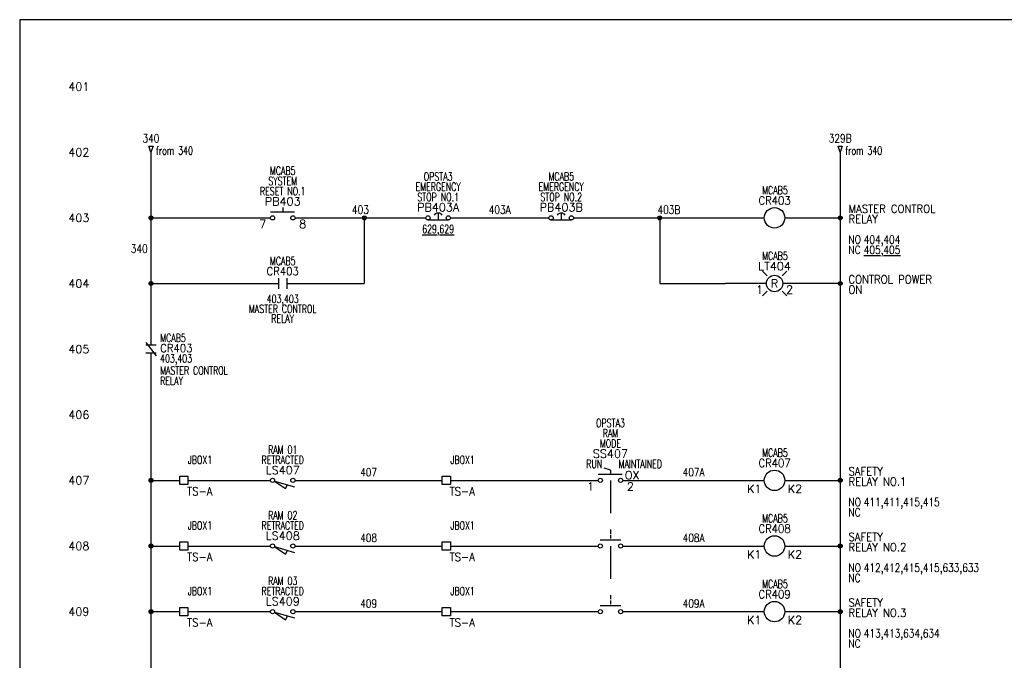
# Model space of a CAD drawing. Header units: inches. Extents: x 0 to 30, y 0 to 19.
# Tile 2 of 3: x 0 to 15, y 9.3 to 19. Entities that reach past the tile are written whole.
import ezdxf
from ezdxf.enums import TextEntityAlignment as Align

# ---------------------------------------------------------------- set-up
doc = ezdxf.new("R2010")
doc.units = ezdxf.units.IN
doc.header["$MEASUREMENT"] = 0
doc.linetypes.add('DASHED', pattern=[0.75, 0.5, -0.25])
for name, color, linetype in [('BLK_14AWG', 252, 'Continuous'), ('DESC', 1, 'Continuous'), ('DESCCHILD', 7, 'Continuous'), ('LINK', 8, 'DASHED'), ('LOC', 140, 'Continuous'), ('MISC', 30, 'Continuous'), ('POS', 7, 'Continuous'), ('RED_18AWG', 1, 'Continuous'), ('SYMS', 7, 'Continuous'), ('TAGS', 30, 'Continuous'), ('TERMS', 6, 'Continuous'), ('WHT_16AWG', 7, 'Continuous'), ('WIRENO', 3, 'Continuous'), ('WIREREF_DEST', 62, 'Continuous'), ('XREF', 7, 'Continuous'), ('XREFCHILD', 7, 'Continuous')]:
    doc.layers.add(name, color=color, linetype=linetype)
doc.layers.add('Viewports', color=3, linetype='Continuous', plot=False)
doc.styles.add('WD', font='romans.shx')

# ---------------------------------------------------------------- blocks, each defined once
blk = doc.blocks.new('WD_MLRH')
at = {"style": 'WD'}
blk.add_attdef('RUNGFIRST', text='', height=0.125, dxfattribs=at).set_placement((-0.25, 0), align=Align.MIDDLE_RIGHT)
at = {"style": 'WD', "flags": 1}
for tag, p in [('RUNGHORV', (-0.25, -0.127)), ('RUNGINC', (-0.25, -0.163)), ('WIREMODE', (-0.25, -0.281)), ('RUNGDIST', (-0.25, -0.2)), ('RUNGCNT', (-0.25, -0.237)), ('WIREFMT', (-0.25, -0.321)), ('WIRE-START', (-0.25, -0.356)), ('WIRE-GSUF', (-0.25, -0.396)), ('PH3SPACE', (-0.25, -0.437))]:
    blk.add_attdef(tag, text='', height=0.025, dxfattribs=at).set_placement(p, align=Align.RIGHT)
blk = doc.blocks.new('WDDOT')
for radius in [0.03, 0.0187, 0.00929]:
    blk.add_circle((0, 0), radius)
blk = doc.blocks.new('HSS112')
for p, q in [((0, 0.156), (-0.094, 0.188)), ((0, 0.156), (0, 0.094)), ((-0.185, 0.094), (0.18, 0.094))]:
    blk.add_line(p, q)
for centre in [(-0.155, 0), (0.155, 0)]:
    blk.add_circle(centre, 0.0322)
at = {"style": 'WD', "width": 0.7}
for tag, p in [('INST', (0, 0.982)), ('LOC', (0, 0.812)), ('DESC1', (0, 0.656)), ('DESC2', (0, 0.5)), ('XREF', (0, -0.219))]:
    blk.add_attdef(tag, text='', height=0.125, dxfattribs=at).set_placement(p, align=Align.CENTER)
at = {"style": 'WD'}
blk.add_attdef('TAG1', text='', height=0.125, dxfattribs=at).set_placement((0, 0.344), align=Align.CENTER)
at = {"style": 'WD', "width": 0.7}
blk.add_attdef('POS1', text='', height=0.125, dxfattribs=at).set_placement((-0.125, 0.188), align=Align.RIGHT)
blk.add_attdef('POS2', (0.125, 0.188), '', height=0.125, dxfattribs=at)
at = {"style": 'WD'}
for tag, p, height in [('X2LINK', (0, 0.219), 0.01), ('X8LINK', (0, 0), 0.01), ('STATE', (0.219, 0.016), 0.125)]:
    blk.add_attdef(tag, p, '', height=height, dxfattribs=at)
for tag, p, height, flags in [('FAMILY', (0.205, 0.152), 0.01, 9), ('X4TERM01', (-0.188, 0), 0.0125, 1), ('X1TERM02', (0.188, 0), 0.0125, 1), ('CONTACT', (0.205, 0.136), 0.01, 1)]:
    blk.add_attdef(tag, p, '', height=height, dxfattribs=dict(at, flags=flags))
at = {"linetype": 'Continuous', "style": 'WD', "flags": 9}
for tag, p in [('ASSYCODE', (0.25, 0.094)), ('MFG', (0.23, 0.108)), ('CAT', (0.232, 0.121))]:
    blk.add_attdef(tag, text='', height=0.01, dxfattribs=at).set_placement(p, align=Align.CENTER)
at = {"linetype": 'Continuous', "style": 'WD', "flags": 8}
blk.add_attdef('TERM01', text='', height=0.125, dxfattribs=at).set_placement((-0.25, -0.031), align=Align.TOP_RIGHT)
blk.add_attdef('TERM02', text='', height=0.125, dxfattribs=at).set_placement((0.25, -0.031), align=Align.TOP_LEFT)
blk = doc.blocks.new('HLS11')
at = {"linetype": 'Continuous'}
for p, q in [((-0.125, -0.01), (0.041, -0.124)), ((-0.125, -0.01), (0.179, -0.097)), ((0.041, -0.124), (0.073, -0.067))]:
    blk.add_line(p, q, dxfattribs=at)
for centre in [(-0.155, 0), (0.155, 0)]:
    blk.add_circle(centre, 0.0322)
at = {"style": 'WD', "width": 0.7}
for tag, p in [('INST', (0, 0.719)), ('LOC', (0, 0.562)), ('DESC1', (0, 0.406)), ('DESC2', (0, 0.25)), ('XREF', (0, -0.299)), ('WDTAGALT', (0.006, -0.438))]:
    blk.add_attdef(tag, text='', height=0.125, dxfattribs=at).set_placement(p, align=Align.CENTER)
at = {"style": 'WD'}
blk.add_attdef('TAG1', text='', height=0.125, dxfattribs=at).set_placement((0, 0.094), align=Align.CENTER)
for tag, p, height, flags in [('X4TERM01', (-0.188, 0), 0.0125, 1), ('CONTACT', (0.038, 0.02), 0.01, 1), ('FAMILY', (0.038, 0.037), 0.01, 9), ('X1TERM02', (0.188, 0), 0.0125, 1)]:
    blk.add_attdef(tag, p, '', height=height, dxfattribs=dict(at, flags=flags))
for tag, p in [('X2LINK', (0, 0.031)), ('X8LINK', (0, -0.156))]:
    blk.add_attdef(tag, p, '', height=0.01, dxfattribs=at)
at = {"linetype": 'Continuous', "style": 'WD', "flags": 9}
for tag, p in [('CAT', (0.063, -0.007)), ('ASSYCODE', (0.062, -0.047)), ('MFG', (0.063, -0.027))]:
    blk.add_attdef(tag, text='', height=0.01, dxfattribs=at).set_placement(p, align=Align.CENTER)
at = {"linetype": 'Continuous', "style": 'WD', "flags": 8}
blk.add_attdef('TERM01', text='', height=0.125, dxfattribs=at).set_placement((-0.25, -0.031), align=Align.TOP_RIGHT)
blk.add_attdef('TERM02', text='', height=0.125, dxfattribs=at).set_placement((0.25, -0.031), align=Align.TOP_LEFT)
blk = doc.blocks.new('HCR1')
blk.add_circle((0, 0), 0.156)
at = {"style": 'WD'}
for tag, width, p in [('INST', 0.7, (0.006, 0.528)), ('LOC', 0.7, (0.006, 0.359)), ('TAG1', 0.9, (0, 0.202))]:
    blk.add_attdef(tag, text='', height=0.125, dxfattribs=dict(at, width=width)).set_placement(p, align=Align.CENTER)
at = {"style": 'WD', "flags": 9}
blk.add_attdef('FAMILY', text='', height=0.01, dxfattribs=at).set_placement((-0.005, 0.17), align=Align.CENTER)
at = {"linetype": 'Continuous', "style": 'WD', "flags": 1}
for tag, p in [('CAT', (0, 0.159)), ('MFG', (0, 0.14))]:
    blk.add_attdef(tag, text='', height=0.01, dxfattribs=at).set_placement(p, align=Align.MIDDLE)
at = {"style": 'WD'}
for tag, p, width in [('DESC1', (1.126, 0.076), 0.9), ('DESC2', (1.126, -0.081), 0.9), ('DESC3', (1.126, -0.237), 0.9), ('XREFNO', (1.359, -0.393), 0.8), ('XREFNC', (1.359, -0.549), 0.8)]:
    blk.add_attdef(tag, p, '', height=0.125, dxfattribs=dict(at, width=width))
at = {"style": 'WD', "flags": 1}
for tag, p in [('X4TERM01', (-0.156, 0)), ('X1TERM02', (0.156, 0))]:
    blk.add_attdef(tag, p, '', height=0.0125, dxfattribs=at)
at = {"linetype": 'Continuous', "style": 'WD', "flags": 9}
blk.add_attdef('ASSYCODE', text='', height=0.01, dxfattribs=at).set_placement((0, 0.125), align=Align.CENTER)
at = {"linetype": 'Continuous', "style": 'WD'}
blk.add_attdef('TERM01', text='', height=0.125, dxfattribs=at).set_placement((-0.2, -0.066), align=Align.TOP_RIGHT)
blk.add_attdef('TERM02', text='', height=0.125, dxfattribs=at).set_placement((0.2, -0.066), align=Align.TOP_LEFT)
at = {"style": 'WD', "width": 0.8, "flags": 8}
for tag, p in [('NO', (1.126, -0.393)), ('NC', (1.126, -0.549))]:
    blk.add_attdef(tag, p, '', height=0.125, dxfattribs=at)
blk = doc.blocks.new('HA1D2')
blk.add_lwpolyline([(0, 0.094), (0.031, 0.094), (0, 0), (-0.031, 0.094), (0, 0.094)])
at = {"style": 'WD', "width": 0.8, "flags": 8}
blk.add_attdef('WIRENO', text='', height=0.125, dxfattribs=at).set_placement((0, 0.15), align=Align.CENTER)
at = {"style": 'WD', "flags": 1}
for tag, p in [('X8TERM01', (0, 0)), ('SIGCODE', (0.026, 0.066))]:
    blk.add_attdef(tag, p, '', height=0.01, dxfattribs=at)
at = {"style": 'WD', "width": 0.7}
for tag, p in [('XREF', (0.077, -0.037)), ('DESC1', (0.077, -0.206))]:
    blk.add_attdef(tag, p, '', height=0.125, dxfattribs=at)
blk = doc.blocks.new('HT0W01')
for p, q in [((-0.062, 0.062), (0.062, 0.062)), ((-0.062, -0.062), (-0.062, 0.062)), ((0.062, 0.062), (0.062, -0.062)), ((0.062, -0.062), (-0.062, -0.062))]:
    blk.add_line(p, q)
at = {"style": 'WD'}
for tag, p, width in [('INST', (0.062, 0.42), 0.7), ('LOC', (0.062, 0.25), 0.7), ('DESC1', (0.05, -0.385), 0.8)]:
    blk.add_attdef(tag, p, '', height=0.125, dxfattribs=dict(at, width=width))
at = {"linetype": 'Continuous', "style": 'WD', "width": 0.8, "flags": 8}
blk.add_attdef('WIRENO', text='', height=0.125, dxfattribs=at).set_placement((0, 0.094), align=Align.CENTER)
at = {"style": 'WD', "flags": 1}
for tag, p, height in [('X4TERM01', (-0.062, 0), 0.0125), ('X4TERMDESC01', (-0.055, -0.023), 0.025), ('X2TERMDESC01', (-0.006, 0.029), 0.025), ('X2TERM01', (0, 0.062), 0.0125), ('STRIPSEQ', (0, 0), 0.00125), ('X1TERMDESC01', (0.039, 0.007), 0.025), ('X1TERM01', (0.062, 0), 0.0125), ('LINKTERM', (0, -0.002), 0.00125), ('X8TERM01', (0, -0.062), 0.0125), ('X8TERMDESC01', (0, -0.054), 0.025)]:
    blk.add_attdef(tag, p, '', height=height, dxfattribs=at)
at = {"linetype": 'Continuous', "style": 'WD'}
for tag, p, height, width, flags in [('TAGSTRIP', (0.05, -0.229), 0.125, 0.9, 8), ('CAT', (0.213, -0.406), 0.109, 0.8, 1), ('DESC2', (0.05, -0.541), 0.125, 0.8, 8), ('DESC3', (0.05, -0.698), 0.125, 0.8, 8)]:
    blk.add_attdef(tag, p, '', height=height, dxfattribs=dict(at, width=width, flags=flags))
at = {"linetype": 'Continuous', "style": 'WD', "width": 0.8, "flags": 1}
blk.add_attdef('MFG', text='', height=0.109, dxfattribs=at).set_placement((0.088, -0.406), align=Align.RIGHT)
at = {"style": 'WD', "width": 0.7, "flags": 1}
blk.add_attdef('ASSYCODE', (0.062, -0.281), '', height=0.01, dxfattribs=at)
blk = doc.blocks.new('HSS21')
for p, q in [((0, 0.168), (0, 0.115)), ((-0.156, 0.094), (0.156, 0.094))]:
    blk.add_line(p, q)
for centre in [(-0.155, 0), (0.155, 0)]:
    blk.add_circle(centre, 0.0322)
at = {"style": 'WD', "width": 0.7}
for tag, p in [('INST', (0, 0.826)), ('LOC', (0, 0.656)), ('DESC1', (0, 0.5)), ('DESC2', (0, 0.344)), ('XREF', (0, -0.219))]:
    blk.add_attdef(tag, text='', height=0.125, dxfattribs=at).set_placement(p, align=Align.CENTER)
at = {"style": 'WD'}
blk.add_attdef('TAG2', text='', height=0.125, dxfattribs=at).set_placement((0, 0.188), align=Align.CENTER)
for tag, p in [('X2LINK', (0, 0.188)), ('X8LINK', (0, 0))]:
    blk.add_attdef(tag, p, '', height=0.01, dxfattribs=at)
for tag, p, height, flags in [('X4TERM01', (-0.188, 0), 0.0125, 1), ('CONTACT', (0.056, 0.111), 0.01, 9), ('FAMILY', (0.056, 0.127), 0.01, 9), ('X1TERM02', (0.188, 0), 0.0125, 1)]:
    blk.add_attdef(tag, p, '', height=height, dxfattribs=dict(at, flags=flags))
at = {"style": 'WD', "width": 0.8}
blk.add_attdef('STATE', (0.219, 0.016), '', height=0.125, dxfattribs=at)
at = {"linetype": 'Continuous', "style": 'WD', "flags": 8}
blk.add_attdef('TERM01', text='', height=0.125, dxfattribs=at).set_placement((-0.25, -0.031), align=Align.TOP_RIGHT)
blk.add_attdef('TERM02', text='', height=0.125, dxfattribs=at).set_placement((0.25, -0.031), align=Align.TOP_LEFT)
blk = doc.blocks.new('HLT1R')
for p, q in [((-0.115, 0.115), (-0.186, 0.186)), ((0.115, 0.115), (0.186, 0.186)), ((-0.115, -0.115), (-0.186, -0.186)), ((0.115, -0.115), (0.186, -0.186))]:
    blk.add_line(p, q)
blk.add_circle((0, 0), 0.125)
at = {"style": 'WD', "width": 0.7}
for tag, p in [('INST', (0.006, 0.528)), ('LOC', (0.006, 0.359))]:
    blk.add_attdef(tag, text='', height=0.125, dxfattribs=at).set_placement(p, align=Align.CENTER)
at = {"style": 'WD'}
blk.add_attdef('TAG1', text='', height=0.125, dxfattribs=at).set_placement((0, 0.202), align=Align.CENTER)
at = {"style": 'WD', "flags": 9}
blk.add_attdef('FAMILY', text='', height=0.01, dxfattribs=at).set_placement((-0.005, 0.161), align=Align.CENTER)
at = {"style": 'WD'}
blk.add_attdef('COLOR', text='', height=0.125, dxfattribs=at).set_placement((0, 0), align=Align.MIDDLE)
at = {"style": 'WD', "flags": 1}
for tag, p in [('X4TERM01', (-0.125, 0)), ('X1TERM02', (0.125, 0))]:
    blk.add_attdef(tag, p, '', height=0.0125, dxfattribs=at)
at = {"linetype": 'Continuous', "style": 'WD', "flags": 9}
blk.add_attdef('ASSYCODE', text='', height=0.01, dxfattribs=at).set_placement((-0.003, 0.098), align=Align.CENTER)
at = {"linetype": 'Continuous', "style": 'WD', "flags": 1}
for tag, p in [('MFG', (0, 0.121)), ('CAT', (0, 0.14))]:
    blk.add_attdef(tag, text='', height=0.01, dxfattribs=at).set_placement(p, align=Align.MIDDLE)
at = {"style": 'WD'}
for tag, p, width in [('DESC1', (1.125, 0), 0.9), ('WDTAGALT', (1.125, -0.312), 0.7)]:
    blk.add_attdef(tag, p, '', height=0.125, dxfattribs=dict(at, width=width))
at = {"linetype": 'Continuous', "style": 'WD', "flags": 8}
blk.add_attdef('TERM01', text='', height=0.125, dxfattribs=at).set_placement((-0.175, -0.031), align=Align.TOP_RIGHT)
blk.add_attdef('TERM02', text='', height=0.125, dxfattribs=at).set_placement((0.175, -0.031), align=Align.TOP_LEFT)
at = {"style": 'WD', "width": 0.9}
blk.add_attdef('DESC2', text='', height=0.125, dxfattribs=at).set_placement((1.125, -0.031), align=Align.TOP_LEFT)
blk = doc.blocks.new('HPB11')
for p, q in [((0, 0.156), (0, 0.094)), ((-0.185, 0.094), (0.18, 0.094))]:
    blk.add_line(p, q)
for centre in [(-0.155, 0), (0.155, 0)]:
    blk.add_circle(centre, 0.0322)
at = {"style": 'WD', "width": 0.7}
for tag, p in [('INST', (0, 0.826)), ('LOC', (0, 0.656)), ('DESC1', (0, 0.5)), ('DESC2', (0, 0.344)), ('XREF', (0, -0.219))]:
    blk.add_attdef(tag, text='', height=0.125, dxfattribs=at).set_placement(p, align=Align.CENTER)
at = {"style": 'WD'}
blk.add_attdef('TAG1', text='', height=0.125, dxfattribs=at).set_placement((0, 0.188), align=Align.CENTER)
for tag, p in [('X2LINK', (0, 0.219)), ('X8LINK', (0, 0))]:
    blk.add_attdef(tag, p, '', height=0.01, dxfattribs=at)
for tag, p, height, flags in [('FAMILY', (0.205, 0.152), 0.01, 9), ('X4TERM01', (-0.188, 0), 0.0125, 1), ('X1TERM02', (0.188, 0), 0.0125, 1), ('CONTACT', (0.205, 0.136), 0.01, 1)]:
    blk.add_attdef(tag, p, '', height=height, dxfattribs=dict(at, flags=flags))
at = {"linetype": 'Continuous', "style": 'WD', "flags": 9}
for tag, p in [('ASSYCODE', (0.23, 0.071)), ('MFG', (0.228, 0.089)), ('CAT', (0.23, 0.108))]:
    blk.add_attdef(tag, text='', height=0.01, dxfattribs=at).set_placement(p, align=Align.CENTER)
at = {"linetype": 'Continuous', "style": 'WD', "flags": 8}
blk.add_attdef('TERM01', text='', height=0.125, dxfattribs=at).set_placement((-0.25, -0.031), align=Align.TOP_RIGHT)
blk.add_attdef('TERM02', text='', height=0.125, dxfattribs=at).set_placement((0.25, -0.031), align=Align.TOP_LEFT)
blk = doc.blocks.new('HCR21')
at = {"linetype": 'Continuous'}
for p, q in [((-0.062, 0.08), (-0.062, -0.08)), ((0.062, 0.08), (0.062, -0.08))]:
    blk.add_line(p, q, dxfattribs=at)
at = {"style": 'WD'}
for tag, width, p in [('INST', 0.7, (0, 0.451)), ('LOC', 0.7, (0, 0.281)), ('TAG2', 0.9, (0, 0.125)), ('XREF', 0.7, (0, -0.297)), ('DESC1', 0.7, (0, -0.449)), ('DESC2', 0.7, (0, -0.597)), ('DESC3', 0.7, (0, -0.744))]:
    blk.add_attdef(tag, text='', height=0.125, dxfattribs=dict(at, width=width)).set_placement(p, align=Align.CENTER)
for tag, p, height, flags in [('X4TERM01', (-0.062, 0), 0.0125, 1), ('X1TERM02', (0.062, 0), 0.0125, 1), ('CONTACT', (0.097, 0.036), 0.01, 1), ('FAMILY', (0.097, 0.053), 0.01, 9)]:
    blk.add_attdef(tag, p, '', height=height, dxfattribs=dict(at, flags=flags))
for tag, p in [('X2LINK', (0, 0.125)), ('X8LINK', (0, -0.125))]:
    blk.add_attdef(tag, p, '', height=0.01, dxfattribs=at)
at = {"linetype": 'Continuous', "style": 'WD', "flags": 8}
blk.add_attdef('TERM01', text='', height=0.125, dxfattribs=at).set_placement((-0.125, -0.016), align=Align.TOP_RIGHT)
blk.add_attdef('TERM02', text='', height=0.125, dxfattribs=at).set_placement((0.125, -0.016), align=Align.TOP_LEFT)
blk = doc.blocks.new('VCR22')
at = {"linetype": 'Continuous'}
for p, q in [((-0.08, 0.1), (0.08, -0.1)), ((0.08, 0.062), (-0.08, 0.062)), ((0.08, -0.063), (-0.08, -0.063))]:
    blk.add_line(p, q, dxfattribs=at)
at = {"style": 'WD'}
for tag, p, width in [('INST', (0.141, 0.266), 0.7), ('LOC', (0.141, 0.109), 0.7), ('TAG2', (0.141, -0.047), 0.9), ('XREF', (0.139, -0.205), 0.7), ('DESC1', (0.139, -0.388), 0.7), ('DESC2', (0.139, -0.545), 0.7), ('DESC3', (0.139, -0.701), 0.7)]:
    blk.add_attdef(tag, p, '', height=0.125, dxfattribs=dict(at, width=width))
at = {"linetype": 'Continuous', "style": 'WD', "flags": 8}
blk.add_attdef('TERM01', text='', height=0.125, dxfattribs=at).set_placement((-0.039, 0.156), align=Align.RIGHT)
at = {"style": 'WD'}
for tag, p, flags in [('FAMILY', (-0.19, -0.001), 9), ('CONTACT', (-0.19, -0.022), 1)]:
    blk.add_attdef(tag, p, '', height=0.0125, dxfattribs=dict(at, flags=flags))
at = {"color": 7, "style": 'WD'}
for tag, p in [('X4LINK', (-0.176, 0)), ('X1LINK', (0.156, 0))]:
    blk.add_attdef(tag, p, '', height=0.0125, dxfattribs=at)
at = {"color": 7, "style": 'WD', "flags": 1}
for tag, p in [('X2TERM01', (0, 0.062)), ('X8TERM02', (0, -0.063))]:
    blk.add_attdef(tag, p, '', height=0.0125, dxfattribs=at)
at = {"linetype": 'Continuous', "style": 'WD', "flags": 8}
blk.add_attdef('TERM02', text='', height=0.125, dxfattribs=at).set_placement((-0.039, -0.156), align=Align.TOP_RIGHT)
blk = doc.blocks.new('HPB12M')
for p, q in [((0, 0.074), (0, -0.031)), ((-0.156, -0.032), (0.156, -0.032))]:
    blk.add_line(p, q)
for centre in [(-0.155, 0), (0.155, 0)]:
    blk.add_circle(centre, 0.0322)
blk.add_arc((0, -0.006), 0.0781, 36.8699, 143.1301)
at = {"style": 'WD', "width": 0.7}
for tag, p in [('INST', (0, 0.738)), ('LOC', (0, 0.568)), ('DESC1', (0, 0.412)), ('DESC2', (0, 0.255)), ('XREF', (0, -0.232))]:
    blk.add_attdef(tag, text='', height=0.125, dxfattribs=at).set_placement(p, align=Align.CENTER)
at = {"style": 'WD'}
blk.add_attdef('TAG1', text='', height=0.125, dxfattribs=at).set_placement((0, 0.099), align=Align.CENTER)
for tag, p, height, flags in [('X4TERM01', (-0.188, 0), 0.0125, 1), ('CONTACT', (0.054, 0.042), 0.01, 9), ('FAMILY', (0.054, 0.058), 0.01, 9), ('X1TERM02', (0.188, 0), 0.0125, 1)]:
    blk.add_attdef(tag, p, '', height=height, dxfattribs=dict(at, flags=flags))
for tag, p in [('X2LINK', (0, 0.125)), ('X8LINK', (0, -0.094))]:
    blk.add_attdef(tag, p, '', height=0.01, dxfattribs=at)
at = {"linetype": 'Continuous', "style": 'WD', "flags": 9}
for tag, p in [('MFG', (0.076, 0)), ('CAT', (0.076, 0.017)), ('ASSYCODE', (0.076, -0.017))]:
    blk.add_attdef(tag, text='', height=0.01, dxfattribs=at).set_placement(p, align=Align.CENTER)
at = {"linetype": 'Continuous', "style": 'WD', "flags": 8}
blk.add_attdef('TERM01', text='', height=0.125, dxfattribs=at).set_placement((-0.25, -0.016), align=Align.TOP_RIGHT)
blk.add_attdef('TERM02', text='', height=0.125, dxfattribs=at).set_placement((0.25, -0.016), align=Align.TOP_LEFT)
blk = doc.blocks.new('WD_WNV')
at = {"linetype": 'Continuous', "style": 'WD', "width": 0.8}
blk.add_attdef('WIRENO', text='', height=0.125, dxfattribs=at).set_placement((-0.05, 0), align=Align.MIDDLE_RIGHT)
at = {"style": 'WD', "flags": 1}
for tag, p in [('W01USER', (-0.062, 0.094)), ('W02USER', (-0.062, 0.086)), ('W03USER', (-0.062, 0.078)), ('W04USER', (-0.062, 0.07)), ('W05USER', (-0.062, 0.062)), ('W06USER', (-0.062, 0.055)), ('W07USER', (-0.062, 0.047)), ('W08USER', (-0.062, 0.039)), ('W09USER', (-0.062, 0.031)), ('W10USER', (-0.062, 0.023))]:
    blk.add_attdef(tag, text='', height=0.005, dxfattribs=at).set_placement(p, align=Align.CENTER)
blk = doc.blocks.new('WD_WNH')
at = {"linetype": 'Continuous', "style": 'WD', "width": 0.8}
blk.add_attdef('WIRENO', text='', height=0.125, dxfattribs=at).set_placement((0, 0.062), align=Align.CENTER)
at = {"style": 'WD', "flags": 1}
for tag, p in [('W01USER', (0, 0.078)), ('W02USER', (0, 0.07)), ('W03USER', (0, 0.062)), ('W04USER', (0, 0.055)), ('W05USER', (0, 0.047)), ('W06USER', (0, 0.039)), ('W07USER', (0, 0.031)), ('W08USER', (0, 0.023)), ('W09USER', (0, 0.016)), ('W10USER', (0, 0.008))]:
    blk.add_attdef(tag, text='', height=0.005, dxfattribs=at).set_placement(p, align=Align.CENTER)

msp = doc.modelspace()

# ---------------------------------------------------------------- linework, layer by layer
at = {"layer": 'BLK_14AWG'}
for p, q in [((2, 17), (2, 14.062)), ((2, 16), (3.82, 16)), ((2, 15), (3.945, 15)), ((2, 13.938), (2, 1)), ((2, 12), (2.438, 12)), ((2.562, 12), (3.82, 12)), ((2, 11), (2.438, 11)), ((2.562, 11), (3.819, 11)), ((2, 10), (2.438, 10)), ((2.562, 10), (3.819, 10))]:
    msp.add_line(p, q, dxfattribs=at)
at = {"layer": 'LINK'}
for points in [[(9, 12), (9, 11.188)], [(9, 11), (9, 10.188)]]:
    msp.add_lwpolyline(points, dxfattribs=at)
at = {"layer": 'RED_18AWG'}
for p, q in [((4.194, 16), (6.188, 16)), ((5.25, 16), (5.25, 15)), ((6.562, 16), (8.062, 16)), ((8.438, 16), (11.344, 16)), ((9.75, 16), (9.75, 15)), ((4.069, 15), (5.25, 15)), ((9.75, 15), (10.75, 15)), ((11.375, 15), (10.75, 15)), ((4.194, 12), (6.438, 12)), ((6.562, 12), (8.812, 12)), ((9.188, 12), (11.344, 12)), ((4.194, 11), (6.438, 11)), ((6.562, 11), (8.812, 11)), ((9.188, 11), (11.344, 11)), ((4.194, 10), (6.438, 10)), ((6.562, 10), (8.812, 10)), ((9.188, 10), (11.344, 10))]:
    msp.add_line(p, q, dxfattribs=at)
at = {"layer": 'Viewports'}
msp.add_lwpolyline([(0, 0), (30, 0), (30, 19.02), (0, 19.02)], close=True, dxfattribs=at)
at = {"layer": 'WHT_16AWG'}
for p, q in [((12.5, 17), (12.5, 1)), ((11.656, 16), (12.5, 16)), ((12.5, 15), (11.625, 15)), ((11.656, 12), (12.5, 12)), ((11.656, 11), (12.5, 11)), ((11.656, 10), (12.5, 10))]:
    msp.add_line(p, q, dxfattribs=at)

# ---------------------------------------------------------------- block references
at = {"layer": 'SYMS'}
ref = msp.add_blockref('WD_MLRH', (1.312, 18), dxfattribs=at)
ref.add_attrib('RUNGFIRST', '401', dxfattribs={"layer": 'MISC', "height": 0.125, "style": 'WD'}).set_placement((1.062, 18), align=Align.MIDDLE_RIGHT)
ref = msp.add_blockref('HA1D2', (2, 17), dxfattribs=at)
ref.add_attrib('WIRENO', '340', dxfattribs={"layer": 'WIREREF_DEST', "height": 0.125, "style": 'WD', "width": 0.8, "flags": 8}).set_placement((2, 17.15), align=Align.CENTER)
ref.add_attrib('XREF', 'from 340', (2.077, 16.963), dxfattribs={"layer": 'XREF', "height": 0.125, "style": 'WD', "width": 0.7})
ref = msp.add_blockref('HA1D2', (12.5, 17), dxfattribs=at)
ref.add_attrib('WIRENO', '329B', dxfattribs={"layer": 'WIREREF_DEST', "height": 0.125, "style": 'WD', "width": 0.8, "flags": 8}).set_placement((12.5, 17.15), align=Align.CENTER)
ref.add_attrib('XREF', 'from 340', (12.577, 16.963), dxfattribs={"layer": 'XREF', "height": 0.125, "style": 'WD', "width": 0.7})
ref = msp.add_blockref('HPB11', (4.007, 16), dxfattribs=at)
ref.add_attrib('TERM01', '7', dxfattribs={"layer": 'TERMS', "linetype": 'Continuous', "height": 0.125, "style": 'WD', "flags": 8}).set_placement((3.757, 15.969), align=Align.TOP_RIGHT)
ref.add_attrib('TERM02', '8', dxfattribs={"layer": 'TERMS', "linetype": 'Continuous', "height": 0.125, "style": 'WD', "flags": 8}).set_placement((4.257, 15.969), align=Align.TOP_LEFT)
ref.add_attrib('LOC', 'MCAB5', dxfattribs={"layer": 'LOC', "height": 0.125, "style": 'WD', "width": 0.7}).set_placement((4.007, 16.656), align=Align.CENTER)
ref.add_attrib('DESC2', 'RESET NO.1', dxfattribs={"layer": 'DESC', "height": 0.125, "style": 'WD', "width": 0.7}).set_placement((4.007, 16.344), align=Align.CENTER)
ref.add_attrib('DESC1', 'SYSTEM', dxfattribs={"layer": 'DESC', "height": 0.125, "style": 'WD', "width": 0.7}).set_placement((4.007, 16.5), align=Align.CENTER)
ref.add_attrib('TAG1', 'PB403', dxfattribs={"layer": 'TAGS', "height": 0.125, "style": 'WD'}).set_placement((4.007, 16.188), align=Align.CENTER)
ref = msp.add_blockref('HPB12M', (6.375, 16), dxfattribs=at)
ref.add_attrib('LOC', 'OPSTA3', dxfattribs={"layer": 'LOC', "height": 0.125, "style": 'WD', "width": 0.7}).set_placement((6.375, 16.568), align=Align.CENTER)
ref.add_attrib('XREF', '%%u629%%u,%%u629%%u', dxfattribs={"layer": 'XREF', "height": 0.125, "style": 'WD', "width": 0.7}).set_placement((6.375, 15.768), align=Align.CENTER)
ref.add_attrib('DESC2', 'STOP NO.1', dxfattribs={"layer": 'DESC', "height": 0.125, "style": 'WD', "width": 0.7}).set_placement((6.375, 16.255), align=Align.CENTER)
ref.add_attrib('DESC1', 'EMERGENCY', dxfattribs={"layer": 'DESC', "height": 0.125, "style": 'WD', "width": 0.7}).set_placement((6.375, 16.412), align=Align.CENTER)
ref.add_attrib('TAG1', 'PB403A', dxfattribs={"layer": 'TAGS', "height": 0.125, "style": 'WD'}).set_placement((6.375, 16.099), align=Align.CENTER)
ref = msp.add_blockref('HPB12M', (8.25, 16), dxfattribs=at)
ref.add_attrib('LOC', 'MCAB5', dxfattribs={"layer": 'LOC', "height": 0.125, "style": 'WD', "width": 0.7}).set_placement((8.25, 16.568), align=Align.CENTER)
ref.add_attrib('DESC2', 'STOP NO.2', dxfattribs={"layer": 'DESC', "height": 0.125, "style": 'WD', "width": 0.7}).set_placement((8.25, 16.255), align=Align.CENTER)
ref.add_attrib('DESC1', 'EMERGENCY', dxfattribs={"layer": 'DESC', "height": 0.125, "style": 'WD', "width": 0.7}).set_placement((8.25, 16.412), align=Align.CENTER)
ref.add_attrib('TAG1', 'PB403B', dxfattribs={"layer": 'TAGS', "height": 0.125, "style": 'WD'}).set_placement((8.25, 16.099), align=Align.CENTER)
ref = msp.add_blockref('HCR1', (11.5, 16), dxfattribs=at)
ref.add_attrib('LOC', 'MCAB5', dxfattribs={"layer": 'LOC', "height": 0.125, "style": 'WD', "width": 0.7}).set_placement((11.506, 16.359), align=Align.CENTER)
ref.add_attrib('NC', 'NC', (12.626, 15.451), dxfattribs={"layer": 'MISC', "height": 0.125, "style": 'WD', "width": 0.8, "flags": 8})
ref.add_attrib('NO', 'NO', (12.626, 15.607), dxfattribs={"layer": 'MISC', "height": 0.125, "style": 'WD', "width": 0.8, "flags": 8})
ref.add_attrib('XREFNC', '%%u405%%u,%%u405%%u', (12.859, 15.451), dxfattribs={"layer": 'XREF', "height": 0.125, "style": 'WD', "width": 0.8})
ref.add_attrib('XREFNO', '404,404', (12.859, 15.607), dxfattribs={"layer": 'XREF', "height": 0.125, "style": 'WD', "width": 0.8})
ref.add_attrib('DESC2', 'RELAY', (12.626, 15.919), dxfattribs={"layer": 'DESC', "height": 0.125, "style": 'WD', "width": 0.9})
ref.add_attrib('DESC1', 'MASTER CONTROL', (12.626, 16.076), dxfattribs={"layer": 'DESC', "height": 0.125, "style": 'WD', "width": 0.9})
ref.add_attrib('TAG1', 'CR403', dxfattribs={"layer": 'TAGS', "height": 0.125, "style": 'WD', "width": 0.9}).set_placement((11.5, 16.202), align=Align.CENTER)
for name, p in [('WDDOT', (2, 16)), ('WDDOT', (5.25, 16)), ('WDDOT', (9.75, 16)), ('WDDOT', (12.5, 16)), ('WDDOT', (2, 15)), ('WDDOT', (12.5, 15)), ('WDDOT', (2, 12)), ('WDDOT', (12.5, 12)), ('HSS21', (9, 11)), ('WDDOT', (2, 11)), ('WDDOT', (12.5, 11)), ('HSS21', (9, 10)), ('WDDOT', (2, 10)), ('WDDOT', (12.5, 10))]:
    msp.add_blockref(name, p, dxfattribs=at)
ref = msp.add_blockref('HLT1R', (11.5, 15), dxfattribs=at)
ref.add_attrib('LOC', 'MCAB5', dxfattribs={"layer": 'LOC', "height": 0.125, "style": 'WD', "width": 0.7}).set_placement((11.506, 15.359), align=Align.CENTER)
ref.add_attrib('DESC2', 'ON', dxfattribs={"layer": 'DESC', "height": 0.125, "style": 'WD', "width": 0.9}).set_placement((12.625, 14.969), align=Align.TOP_LEFT)
ref.add_attrib('DESC1', 'CONTROL POWER', (12.625, 15), dxfattribs={"layer": 'DESC', "height": 0.125, "style": 'WD', "width": 0.9})
ref.add_attrib('TERM02', '2', dxfattribs={"layer": 'TERMS', "linetype": 'Continuous', "height": 0.125, "style": 'WD', "flags": 8}).set_placement((11.675, 14.969), align=Align.TOP_LEFT)
ref.add_attrib('TERM01', '1', dxfattribs={"layer": 'TERMS', "linetype": 'Continuous', "height": 0.125, "style": 'WD', "flags": 8}).set_placement((11.325, 14.969), align=Align.TOP_RIGHT)
ref.add_attrib('TAG1', 'LT404', dxfattribs={"layer": 'TAGS', "height": 0.125, "style": 'WD'}).set_placement((11.5, 15.202), align=Align.CENTER)
ref.add_attrib('COLOR', 'R', dxfattribs={"layer": 'MISC', "height": 0.125, "style": 'WD'}).set_placement((11.5, 15), align=Align.MIDDLE)
ref = msp.add_blockref('HCR21', (4.007, 15), dxfattribs=at)
ref.add_attrib('LOC', 'MCAB5', dxfattribs={"layer": 'LOC', "height": 0.125, "style": 'WD', "width": 0.7}).set_placement((4.007, 15.281), align=Align.CENTER)
ref.add_attrib('XREF', '403,403', dxfattribs={"layer": 'XREFCHILD', "height": 0.125, "style": 'WD', "width": 0.7}).set_placement((4.007, 14.703), align=Align.CENTER)
ref.add_attrib('DESC2', 'RELAY', dxfattribs={"layer": 'DESCCHILD', "height": 0.125, "style": 'WD', "width": 0.7}).set_placement((4.007, 14.403), align=Align.CENTER)
ref.add_attrib('DESC1', 'MASTER CONTROL', dxfattribs={"layer": 'DESCCHILD', "height": 0.125, "style": 'WD', "width": 0.7}).set_placement((4.007, 14.551), align=Align.CENTER)
ref.add_attrib('TAG2', 'CR403', dxfattribs={"layer": 'TAGS', "height": 0.125, "style": 'WD', "width": 0.9}).set_placement((4.007, 15.125), align=Align.CENTER)
ref = msp.add_blockref('VCR22', (2, 14), dxfattribs=at)
ref.add_attrib('LOC', 'MCAB5', (2.141, 14.109), dxfattribs={"layer": 'LOC', "height": 0.125, "style": 'WD', "width": 0.7})
ref.add_attrib('DESC2', 'RELAY', (2.139, 13.455), dxfattribs={"layer": 'DESCCHILD', "height": 0.125, "style": 'WD', "width": 0.7})
ref.add_attrib('DESC1', 'MASTER CONTROL', (2.139, 13.612), dxfattribs={"layer": 'DESCCHILD', "height": 0.125, "style": 'WD', "width": 0.7})
ref.add_attrib('XREF', '403,403', (2.139, 13.795), dxfattribs={"layer": 'XREFCHILD', "height": 0.125, "style": 'WD', "width": 0.7})
ref.add_attrib('TAG2', 'CR403', (2.141, 13.953), dxfattribs={"layer": 'TAGS', "height": 0.125, "style": 'WD', "width": 0.9})
ref = msp.add_blockref('HSS112', (9, 12), dxfattribs=at)
ref.add_attrib('TERM01', '1', dxfattribs={"layer": 'TERMS', "linetype": 'Continuous', "height": 0.125, "style": 'WD', "flags": 8}).set_placement((8.75, 11.969), align=Align.TOP_RIGHT)
ref.add_attrib('TERM02', '2', dxfattribs={"layer": 'TERMS', "linetype": 'Continuous', "height": 0.125, "style": 'WD', "flags": 8}).set_placement((9.25, 11.969), align=Align.TOP_LEFT)
ref.add_attrib('LOC', 'OPSTA3', dxfattribs={"layer": 'LOC', "height": 0.125, "style": 'WD', "width": 0.7}).set_placement((9, 12.812), align=Align.CENTER)
ref.add_attrib('STATE', 'OX', (9.219, 12.016), dxfattribs={"layer": 'MISC', "height": 0.125, "style": 'WD'})
ref.add_attrib('POS2', 'MAINTAINED', (9.125, 12.188), dxfattribs={"layer": 'POS', "height": 0.125, "style": 'WD', "width": 0.7})
ref.add_attrib('POS1', 'RUN', dxfattribs={"layer": 'POS', "height": 0.125, "style": 'WD', "width": 0.7}).set_placement((8.875, 12.188), align=Align.RIGHT)
ref.add_attrib('DESC2', 'MODE', dxfattribs={"layer": 'DESC', "height": 0.125, "style": 'WD', "width": 0.7}).set_placement((9, 12.5), align=Align.CENTER)
ref.add_attrib('DESC1', 'RAM', dxfattribs={"layer": 'DESC', "height": 0.125, "style": 'WD', "width": 0.7}).set_placement((9, 12.656), align=Align.CENTER)
ref.add_attrib('TAG1', 'SS407', dxfattribs={"layer": 'TAGS', "height": 0.125, "style": 'WD'}).set_placement((9, 12.344), align=Align.CENTER)
ref = msp.add_blockref('HLS11', (4.007, 12), dxfattribs=at)
ref.add_attrib('DESC2', 'RETRACTED', dxfattribs={"layer": 'DESC', "height": 0.125, "style": 'WD', "width": 0.7}).set_placement((4.007, 12.25), align=Align.CENTER)
ref.add_attrib('DESC1', 'RAM 01', dxfattribs={"layer": 'DESC', "height": 0.125, "style": 'WD', "width": 0.7}).set_placement((4.007, 12.406), align=Align.CENTER)
ref.add_attrib('TAG1', 'LS407', dxfattribs={"layer": 'TAGS', "height": 0.125, "style": 'WD'}).set_placement((4.007, 12.094), align=Align.CENTER)
ref = msp.add_blockref('HCR1', (11.5, 12), dxfattribs=at)
ref.add_attrib('LOC', 'MCAB5', dxfattribs={"layer": 'LOC', "height": 0.125, "style": 'WD', "width": 0.7}).set_placement((11.506, 12.359), align=Align.CENTER)
ref.add_attrib('NC', 'NC', (12.626, 11.451), dxfattribs={"layer": 'MISC', "height": 0.125, "style": 'WD', "width": 0.8, "flags": 8})
ref.add_attrib('NO', 'NO', (12.626, 11.607), dxfattribs={"layer": 'MISC', "height": 0.125, "style": 'WD', "width": 0.8, "flags": 8})
ref.add_attrib('TERM02', 'K2', dxfattribs={"layer": 'TERMS', "linetype": 'Continuous', "height": 0.125, "style": 'WD'}).set_placement((11.7, 11.934), align=Align.TOP_LEFT)
ref.add_attrib('TERM01', 'K1', dxfattribs={"layer": 'TERMS', "linetype": 'Continuous', "height": 0.125, "style": 'WD'}).set_placement((11.3, 11.934), align=Align.TOP_RIGHT)
ref.add_attrib('XREFNO', '411,411,415,415', (12.859, 11.607), dxfattribs={"layer": 'XREF', "height": 0.125, "style": 'WD', "width": 0.8})
ref.add_attrib('DESC2', 'RELAY NO.1', (12.626, 11.919), dxfattribs={"layer": 'DESC', "height": 0.125, "style": 'WD', "width": 0.9})
ref.add_attrib('DESC1', 'SAFETY', (12.626, 12.076), dxfattribs={"layer": 'DESC', "height": 0.125, "style": 'WD', "width": 0.9})
ref.add_attrib('TAG1', 'CR407', dxfattribs={"layer": 'TAGS', "height": 0.125, "style": 'WD', "width": 0.9}).set_placement((11.5, 12.202), align=Align.CENTER)
ref = msp.add_blockref('HT0W01', (2.5, 12), dxfattribs=at)
ref.add_attrib('LOC', 'JBOX1', (2.562, 12.25), dxfattribs={"layer": 'LOC', "height": 0.125, "style": 'WD', "width": 0.7})
ref.add_attrib('TAGSTRIP', 'TS-A', (2.55, 11.771), dxfattribs={"layer": 'TAGS', "linetype": 'Continuous', "height": 0.125, "style": 'WD', "width": 0.9, "flags": 8})
ref = msp.add_blockref('HT0W01', (6.5, 12), dxfattribs=at)
ref.add_attrib('LOC', 'JBOX1', (6.562, 12.25), dxfattribs={"layer": 'LOC', "height": 0.125, "style": 'WD', "width": 0.7})
ref.add_attrib('TAGSTRIP', 'TS-A', (6.55, 11.771), dxfattribs={"layer": 'TAGS', "linetype": 'Continuous', "height": 0.125, "style": 'WD', "width": 0.9, "flags": 8})
ref = msp.add_blockref('HLS11', (4.007, 11), dxfattribs=at)
ref.add_attrib('DESC2', 'RETRACTED', dxfattribs={"layer": 'DESC', "height": 0.125, "style": 'WD', "width": 0.7}).set_placement((4.007, 11.25), align=Align.CENTER)
ref.add_attrib('DESC1', 'RAM 02', dxfattribs={"layer": 'DESC', "height": 0.125, "style": 'WD', "width": 0.7}).set_placement((4.007, 11.406), align=Align.CENTER)
ref.add_attrib('TAG1', 'LS408', dxfattribs={"layer": 'TAGS', "height": 0.125, "style": 'WD'}).set_placement((4.007, 11.094), align=Align.CENTER)
ref = msp.add_blockref('HCR1', (11.5, 11), dxfattribs=at)
ref.add_attrib('LOC', 'MCAB5', dxfattribs={"layer": 'LOC', "height": 0.125, "style": 'WD', "width": 0.7}).set_placement((11.506, 11.359), align=Align.CENTER)
ref.add_attrib('NC', 'NC', (12.626, 10.451), dxfattribs={"layer": 'MISC', "height": 0.125, "style": 'WD', "width": 0.8, "flags": 8})
ref.add_attrib('NO', 'NO', (12.626, 10.607), dxfattribs={"layer": 'MISC', "height": 0.125, "style": 'WD', "width": 0.8, "flags": 8})
ref.add_attrib('TERM02', 'K2', dxfattribs={"layer": 'TERMS', "linetype": 'Continuous', "height": 0.125, "style": 'WD'}).set_placement((11.7, 10.934), align=Align.TOP_LEFT)
ref.add_attrib('TERM01', 'K1', dxfattribs={"layer": 'TERMS', "linetype": 'Continuous', "height": 0.125, "style": 'WD'}).set_placement((11.3, 10.934), align=Align.TOP_RIGHT)
ref.add_attrib('XREFNO', '412,412,415,415,633,633', (12.859, 10.607), dxfattribs={"layer": 'XREF', "height": 0.125, "style": 'WD', "width": 0.8})
ref.add_attrib('DESC2', 'RELAY NO.2', (12.626, 10.919), dxfattribs={"layer": 'DESC', "height": 0.125, "style": 'WD', "width": 0.9})
ref.add_attrib('DESC1', 'SAFETY', (12.626, 11.076), dxfattribs={"layer": 'DESC', "height": 0.125, "style": 'WD', "width": 0.9})
ref.add_attrib('TAG1', 'CR408', dxfattribs={"layer": 'TAGS', "height": 0.125, "style": 'WD', "width": 0.9}).set_placement((11.5, 11.202), align=Align.CENTER)
ref = msp.add_blockref('HT0W01', (2.5, 11), dxfattribs=at)
ref.add_attrib('LOC', 'JBOX1', (2.562, 11.25), dxfattribs={"layer": 'LOC', "height": 0.125, "style": 'WD', "width": 0.7})
ref.add_attrib('TAGSTRIP', 'TS-A', (2.55, 10.771), dxfattribs={"layer": 'TAGS', "linetype": 'Continuous', "height": 0.125, "style": 'WD', "width": 0.9, "flags": 8})
ref = msp.add_blockref('HT0W01', (6.5, 11), dxfattribs=at)
ref.add_attrib('LOC', 'JBOX1', (6.562, 11.25), dxfattribs={"layer": 'LOC', "height": 0.125, "style": 'WD', "width": 0.7})
ref.add_attrib('TAGSTRIP', 'TS-A', (6.55, 10.771), dxfattribs={"layer": 'TAGS', "linetype": 'Continuous', "height": 0.125, "style": 'WD', "width": 0.9, "flags": 8})
ref = msp.add_blockref('HLS11', (4.007, 10), dxfattribs=at)
ref.add_attrib('DESC2', 'RETRACTED', dxfattribs={"layer": 'DESC', "height": 0.125, "style": 'WD', "width": 0.7}).set_placement((4.007, 10.25), align=Align.CENTER)
ref.add_attrib('DESC1', 'RAM 03', dxfattribs={"layer": 'DESC', "height": 0.125, "style": 'WD', "width": 0.7}).set_placement((4.007, 10.406), align=Align.CENTER)
ref.add_attrib('TAG1', 'LS409', dxfattribs={"layer": 'TAGS', "height": 0.125, "style": 'WD'}).set_placement((4.007, 10.094), align=Align.CENTER)
ref = msp.add_blockref('HT0W01', (2.5, 10), dxfattribs=at)
ref.add_attrib('LOC', 'JBOX1', (2.562, 10.25), dxfattribs={"layer": 'LOC', "height": 0.125, "style": 'WD', "width": 0.7})
ref.add_attrib('TAGSTRIP', 'TS-A', (2.55, 9.771), dxfattribs={"layer": 'TAGS', "linetype": 'Continuous', "height": 0.125, "style": 'WD', "width": 0.9, "flags": 8})
ref = msp.add_blockref('HT0W01', (6.5, 10), dxfattribs=at)
ref.add_attrib('LOC', 'JBOX1', (6.562, 10.25), dxfattribs={"layer": 'LOC', "height": 0.125, "style": 'WD', "width": 0.7})
ref.add_attrib('TAGSTRIP', 'TS-A', (6.55, 9.771), dxfattribs={"layer": 'TAGS', "linetype": 'Continuous', "height": 0.125, "style": 'WD', "width": 0.9, "flags": 8})
ref = msp.add_blockref('HCR1', (11.5, 10), dxfattribs=at)
ref.add_attrib('LOC', 'MCAB5', dxfattribs={"layer": 'LOC', "height": 0.125, "style": 'WD', "width": 0.7}).set_placement((11.506, 10.359), align=Align.CENTER)
ref.add_attrib('NC', 'NC', (12.626, 9.451), dxfattribs={"layer": 'MISC', "height": 0.125, "style": 'WD', "width": 0.8, "flags": 8})
ref.add_attrib('NO', 'NO', (12.626, 9.607), dxfattribs={"layer": 'MISC', "height": 0.125, "style": 'WD', "width": 0.8, "flags": 8})
ref.add_attrib('TERM02', 'K2', dxfattribs={"layer": 'TERMS', "linetype": 'Continuous', "height": 0.125, "style": 'WD'}).set_placement((11.7, 9.934), align=Align.TOP_LEFT)
ref.add_attrib('TERM01', 'K1', dxfattribs={"layer": 'TERMS', "linetype": 'Continuous', "height": 0.125, "style": 'WD'}).set_placement((11.3, 9.934), align=Align.TOP_RIGHT)
ref.add_attrib('XREFNO', '413,413,634,634', (12.859, 9.607), dxfattribs={"layer": 'XREF', "height": 0.125, "style": 'WD', "width": 0.8})
ref.add_attrib('DESC2', 'RELAY NO.3', (12.626, 9.919), dxfattribs={"layer": 'DESC', "height": 0.125, "style": 'WD', "width": 0.9})
ref.add_attrib('DESC1', 'SAFETY', (12.626, 10.076), dxfattribs={"layer": 'DESC', "height": 0.125, "style": 'WD', "width": 0.9})
ref.add_attrib('TAG1', 'CR409', dxfattribs={"layer": 'TAGS', "height": 0.125, "style": 'WD', "width": 0.9}).set_placement((11.5, 10.202), align=Align.CENTER)
at = {"layer": 'WIRENO'}
ref = msp.add_blockref('WD_WNH', (5.191, 16), dxfattribs=at)
ref.add_attrib('WIRENO', '403', dxfattribs={"linetype": 'Continuous', "height": 0.125, "style": 'WD', "width": 0.8}).set_placement((5.191, 16.062), align=Align.CENTER)
ref = msp.add_blockref('WD_WNH', (7.312, 16), dxfattribs=at)
ref.add_attrib('WIRENO', '403A', dxfattribs={"linetype": 'Continuous', "height": 0.125, "style": 'WD', "width": 0.8}).set_placement((7.312, 16.062), align=Align.CENTER)
ref = msp.add_blockref('WD_WNH', (9.891, 16), dxfattribs=at)
ref.add_attrib('WIRENO', '403B', dxfattribs={"linetype": 'Continuous', "height": 0.125, "style": 'WD', "width": 0.8}).set_placement((9.891, 16.062), align=Align.CENTER)
ref = msp.add_blockref('WD_WNV', (2, 15.531), dxfattribs=at)
ref.add_attrib('WIRENO', '340', dxfattribs={"linetype": 'Continuous', "height": 0.125, "style": 'WD', "width": 0.8}).set_placement((1.95, 15.531), align=Align.MIDDLE_RIGHT)
ref = msp.add_blockref('WD_WNH', (5.316, 12), dxfattribs=at)
ref.add_attrib('WIRENO', '407', dxfattribs={"linetype": 'Continuous', "height": 0.125, "style": 'WD', "width": 0.8}).set_placement((5.316, 12.062), align=Align.CENTER)
ref = msp.add_blockref('WD_WNH', (10.266, 12), dxfattribs=at)
ref.add_attrib('WIRENO', '407A', dxfattribs={"linetype": 'Continuous', "height": 0.125, "style": 'WD', "width": 0.8}).set_placement((10.266, 12.062), align=Align.CENTER)
ref = msp.add_blockref('WD_WNH', (5.316, 11), dxfattribs=at)
ref.add_attrib('WIRENO', '408', dxfattribs={"linetype": 'Continuous', "height": 0.125, "style": 'WD', "width": 0.8}).set_placement((5.316, 11.062), align=Align.CENTER)
ref = msp.add_blockref('WD_WNH', (10.266, 11), dxfattribs=at)
ref.add_attrib('WIRENO', '408A', dxfattribs={"linetype": 'Continuous', "height": 0.125, "style": 'WD', "width": 0.8}).set_placement((10.266, 11.062), align=Align.CENTER)
ref = msp.add_blockref('WD_WNH', (5.316, 10), dxfattribs=at)
ref.add_attrib('WIRENO', '409', dxfattribs={"linetype": 'Continuous', "height": 0.125, "style": 'WD', "width": 0.8}).set_placement((5.316, 10.062), align=Align.CENTER)
ref = msp.add_blockref('WD_WNH', (10.266, 10), dxfattribs=at)
ref.add_attrib('WIRENO', '409A', dxfattribs={"linetype": 'Continuous', "height": 0.125, "style": 'WD', "width": 0.8}).set_placement((10.266, 10.062), align=Align.CENTER)

# ---------------------------------------------------------------- texts
at = {"layer": 'MISC', "style": 'WD'}
for s, p in [('402', (1.062, 17)), ('403', (1.062, 16)), ('404', (1.062, 15)), ('405', (1.062, 14)), ('406', (1.062, 13)), ('407', (1.062, 12)), ('408', (1.062, 11)), ('409', (1.062, 10))]:
    msp.add_text(s, height=0.125, dxfattribs=at).set_placement(p, align=Align.MIDDLE_RIGHT)

doc.saveas('drawing.dxf')
